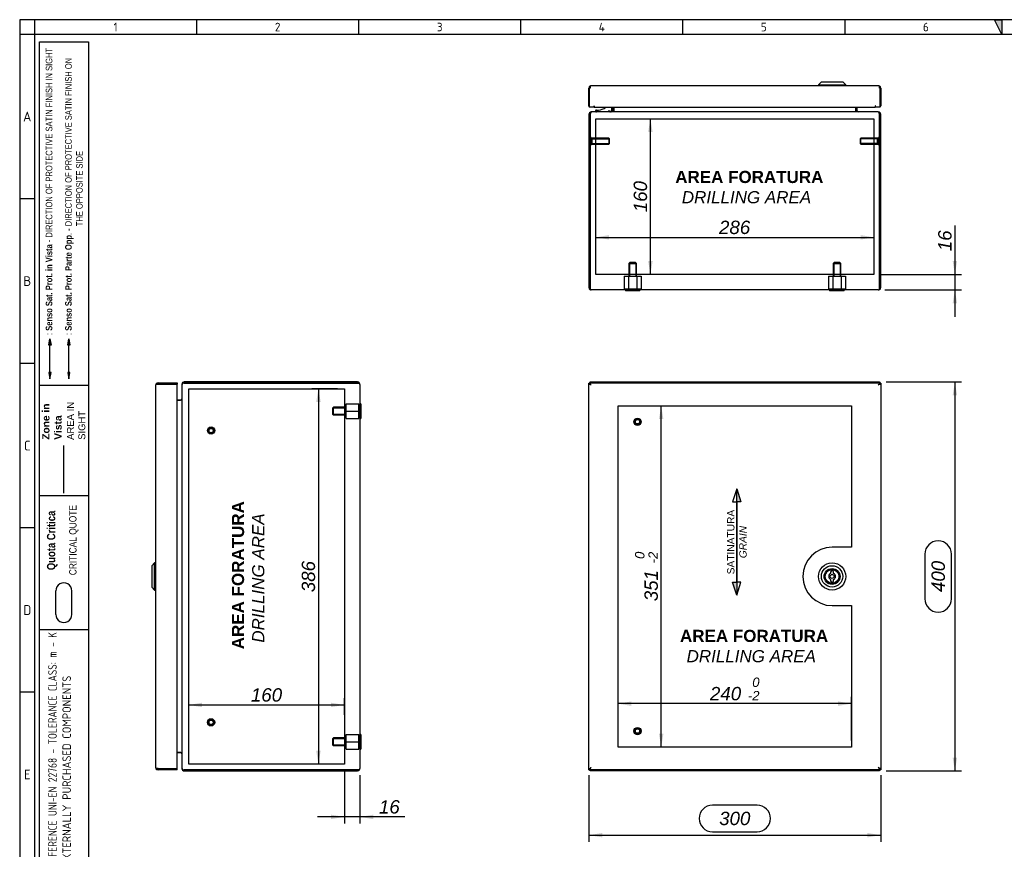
# Model space of a CAD drawing. Extents: x 6 to 412, y 11 to 288.
# Tile 2 of 3: x 6 to 209, y 117 to 288. Entities that reach past the tile are written whole.
import ezdxf
from ezdxf.enums import TextEntityAlignment as Align
from ezdxf.lldxf.tags import DXFTag

# ---------------------------------------------------------------- set-up
doc = ezdxf.new("R2010")
doc.units = 0
doc.layers.get('0').update_dxf_attribs({"linetype": 'CONTINUOUS'})
for name, color, linetype in [('_TRANSLATION', 7, 'CONTINUOUS'), ('AE00417_01', 7, 'CONTINUOUS'), ('AE00907_02', 7, 'CONTINUOUS'), ('C0000000', 7, 'CONTINUOUS'), ('C0000000_04', 7, 'CONTINUOUS'), ('C0000000_05', 7, 'CONTINUOUS'), ('C0000000_12', 7, 'CONTINUOUS'), ('C0000000_30', 7, 'CONTINUOUS'), ('DEFAULT', 7, 'CONTINUOUS'), ('SERRATURA_CENTR', 7, 'CONTINUOUS')]:
    doc.layers.add(name, color=color, linetype=linetype)
doc.styles.add('SEACAD_ARIAL', font='arial.ttf')
doc.styles.add('SEACAD_ARIALI', font='ariali.ttf')
tags = doc.linetypes.add('CENTER2', pattern=[28.575, 19.05, -3.175, 3.175, -3.175]).pattern_tags.tags
tags[10:11] = [DXFTag(74, 4), DXFTag(75, 0), DXFTag(340, '0'), DXFTag(46, 0.0), DXFTag(50, 0.0), DXFTag(44, 0.0), DXFTag(45, 0.0)]
tags[8:9] = [DXFTag(74, 4), DXFTag(75, 0), DXFTag(340, '0'), DXFTag(46, 0.0), DXFTag(50, 0.0), DXFTag(44, 0.0), DXFTag(45, 0.0)]
tags[6:7] = [DXFTag(74, 4), DXFTag(75, 0), DXFTag(340, '0'), DXFTag(46, 0.0), DXFTag(50, 0.0), DXFTag(44, 0.0), DXFTag(45, 0.0)]
tags[4:5] = [DXFTag(74, 4), DXFTag(75, 0), DXFTag(340, '0'), DXFTag(46, 0.0), DXFTag(50, 0.0), DXFTag(44, 0.0), DXFTag(45, 0.0)]
tags = doc.linetypes.add('DASHDOT2', pattern=[12.7, 6.35, -3.175, 0, -3.175]).pattern_tags.tags
tags[10:11] = [DXFTag(74, 4), DXFTag(75, 0), DXFTag(340, '0'), DXFTag(46, 0.0), DXFTag(50, 0.0), DXFTag(44, 0.0), DXFTag(45, 0.0)]
tags[8:9] = [DXFTag(74, 4), DXFTag(75, 0), DXFTag(340, '0'), DXFTag(46, 0.0), DXFTag(50, 0.0), DXFTag(44, 0.0), DXFTag(45, 0.0)]
tags[6:7] = [DXFTag(74, 4), DXFTag(75, 0), DXFTag(340, '0'), DXFTag(46, 0.0), DXFTag(50, 0.0), DXFTag(44, 0.0), DXFTag(45, 0.0)]
tags[4:5] = [DXFTag(74, 4), DXFTag(75, 0), DXFTag(340, '0'), DXFTag(46, 0.0), DXFTag(50, 0.0), DXFTag(44, 0.0), DXFTag(45, 0.0)]
tags = doc.linetypes.add('HIDDEN2', pattern=[4.7625, 3.175, -1.5875]).pattern_tags.tags
tags[6:7] = [DXFTag(74, 4), DXFTag(75, 0), DXFTag(340, '0'), DXFTag(46, 0.0), DXFTag(50, 0.0), DXFTag(44, 0.0), DXFTag(45, 0.0)]
tags[4:5] = [DXFTag(74, 4), DXFTag(75, 0), DXFTag(340, '0'), DXFTag(46, 0.0), DXFTag(50, 0.0), DXFTag(44, 0.0), DXFTag(45, 0.0)]
doc.dimstyles.new('ISO', dxfattribs={"dimtxt": 2.75, "dimasz": 2.75, "dimexe": 1.375, "dimexo": 1.375, "dimgap": 0.6875, "dimtad": 1, "dimdec": 1, "dimlfac": 5, "dimtxsty": 'SEACAD_ARIAL', "dimsah": 1, "dimcen": 1.375, "dimadec": 1, "dimazin": 3, "dimtfac": 0.7, "dimtdec": 3, "dimtmove": 0, "dimatfit": 3, "dimtolj": 1})

# ---------------------------------------------------------------- blocks, each defined once
blk = doc.blocks.new('SE')
at = {"layer": 'AE00417_01', "color": 7, "linetype": 'HIDDEN2'}
for centre, radius in [((133.25, 204.9), 0.75), ((133.25, 204.9), 0.6), ((133.25, 204.9), 0.5), ((133.25, 204.9), 0.45), ((133.25, 141.3), 0.75), ((133.25, 141.3), 0.6), ((133.25, 141.3), 0.5), ((133.25, 141.3), 0.45)]:
    blk.add_circle(centre, radius, dxfattribs=at)
for centre in [(133.25, 204.9), (133.25, 141.3)]:
    blk.add_arc(centre, 0.477, 75, 15, dxfattribs=at)
at = {"layer": 'C0000000_12', "color": 7, "linetype": 'CONTINUOUS'}
for p, q in [((123.25, 212.85), (123.32, 212.81)), ((123.25, 212.85), (123.32, 212.85)), ((123.25, 212.62), (123.25, 212.85)), ((123.59, 212.9), (123.49, 213.1)), ((123.49, 213.1), (123.49, 212.9)), ((123.49, 213.1), (183.01, 213.1)), ((183.01, 213.1), (182.9, 212.9)), ((183.01, 213.1), (183.01, 212.9)), ((183.17, 212.81), (183.25, 212.85)), ((183.25, 212.85), (183.17, 212.85)), ((183.25, 212.85), (183.25, 133.34)), ((123.25, 133.34), (123.25, 133.58)), ((123.32, 133.38), (123.25, 133.34)), ((123.25, 133.34), (123.32, 133.34)), ((123.49, 133.1), (123.59, 133.3)), ((123.49, 133.1), (123.49, 133.3)), ((183.01, 133.1), (123.49, 133.1)), ((182.9, 133.3), (183.01, 133.1)), ((183.01, 133.1), (183.01, 133.3)), ((183.25, 133.34), (183.17, 133.38)), ((183.25, 133.34), (183.17, 133.34))]:
    blk.add_line(p, q, dxfattribs=at)
at = {"layer": 'C0000000_30', "color": 7, "linetype": 'CONTINUOUS'}
for p, q in [((123.25, 212.62), (123.49, 212.62)), ((123.25, 133.58), (123.25, 212.62)), ((123.32, 212.9), (123.32, 212.66)), ((123.32, 212.9), (123.53, 212.9)), ((123.32, 212.66), (123.53, 212.66)), ((123.49, 212.62), (123.75, 212.4)), ((123.56, 212.62), (123.49, 212.62)), ((123.49, 212.62), (123.49, 212.62)), ((123.49, 212.61), (123.49, 212.62)), ((123.53, 212.9), (123.53, 212.66)), ((123.53, 212.9), (182.97, 212.9)), ((123.53, 212.66), (123.75, 212.4)), ((182.97, 212.66), (182.75, 212.4)), ((183.01, 212.62), (182.75, 212.4)), ((182.93, 212.62), (183, 212.62)), ((182.97, 212.9), (182.97, 212.66)), ((182.97, 212.9), (183.17, 212.9)), ((182.97, 212.66), (183.17, 212.66)), ((183.01, 212.62), (183, 212.62)), ((183, 212.62), (183, 212.61)), ((183.25, 212.62), (183.01, 212.62)), ((183.17, 212.9), (183.17, 212.66)), ((183.25, 212.62), (183.25, 133.58)), ((123.73, 212.41), (123.73, 212.42)), ((182.76, 212.42), (182.76, 212.41)), ((123.49, 133.58), (123.75, 133.8)), ((123.53, 133.54), (123.75, 133.8)), ((123.73, 133.77), (123.73, 133.78)), ((182.97, 133.54), (182.75, 133.8)), ((183.01, 133.58), (182.75, 133.8)), ((182.76, 133.78), (182.76, 133.77)), ((123.25, 133.58), (123.49, 133.58)), ((123.32, 133.3), (123.32, 133.54)), ((123.53, 133.54), (123.32, 133.54)), ((123.53, 133.3), (123.32, 133.3)), ((123.56, 133.58), (123.49, 133.58)), ((123.49, 133.58), (123.49, 133.58)), ((123.49, 133.58), (123.49, 133.58)), ((123.53, 133.3), (123.53, 133.54)), ((182.97, 133.3), (123.53, 133.3)), ((182.93, 133.58), (183, 133.58)), ((182.97, 133.3), (182.97, 133.54)), ((183.17, 133.54), (182.97, 133.54)), ((183.17, 133.3), (182.97, 133.3)), ((183.01, 133.58), (183, 133.58)), ((183, 133.58), (183, 133.58)), ((183.25, 133.58), (183.01, 133.58)), ((183.17, 133.3), (183.17, 133.54))]:
    blk.add_line(p, q, dxfattribs=at)
at = {"layer": 'C0000000_30', "color": 7, "linetype": 'CENTER2'}
for p, q in [((129.25, 208.2), (177.25, 208.2)), ((129.25, 138), (129.25, 208.2)), ((177.25, 208.2), (177.25, 179.1)), ((177.25, 179.1), (173.25, 179.1)), ((173.25, 167.1), (177.25, 167.1)), ((177.25, 167.1), (177.25, 138)), ((177.25, 138), (129.25, 138))]:
    blk.add_line(p, q, dxfattribs=at)
blk.add_arc((173.25, 173.1), 6, 90, 270, dxfattribs=at)
at = {"layer": 'SERRATURA_CENTR', "color": 7, "linetype": 'CONTINUOUS'}
for p, q in [((172.95, 174), (172.95, 173.73)), ((172.95, 172.46), (172.95, 172.2)), ((173.55, 173.73), (173.55, 174)), ((173.55, 172.2), (173.55, 172.46))]:
    blk.add_line(p, q, dxfattribs=at)
for radius in [2.8, 2.2, 1.63, 1.6, 1.4, 0.4]:
    blk.add_circle((173.25, 173.1), radius, dxfattribs=at)
for centre, radius, start, end in [((173.25, 174), 0.3, 0, 180), ((173.25, 173.1), 0.7, 115.3769, 244.6231), ((173.25, 172.2), 0.3, 180, 0), ((173.25, 173.1), 0.7, 295.3769, 64.6231)]:
    blk.add_arc(centre, radius, start, end, dxfattribs=at)
blk = doc.blocks.new('SE1')
at = {"layer": 'AE00417_01', "color": 7, "linetype": 'HIDDEN2'}
for p, q in [((123.69, 263.36), (123.49, 263.36)), ((123.69, 263.36), (123.69, 261.86)), ((123.89, 263.21), (123.89, 262.01)), ((127.34, 263.21), (123.89, 263.21)), ((127.34, 263.21), (127.34, 262.01)), ((127.49, 263.06), (127.34, 263.21)), ((179.16, 263.21), (179.01, 263.06)), ((179.16, 262.01), (179.16, 263.21)), ((182.61, 263.21), (179.16, 263.21)), ((182.61, 262.01), (182.61, 263.21)), ((182.81, 261.86), (182.81, 263.36)), ((183.01, 263.36), (182.81, 263.36)), ((123.49, 261.86), (123.69, 261.86)), ((123.89, 263.09), (127.46, 263.09)), ((123.89, 262.13), (127.46, 262.13)), ((123.89, 262.01), (127.34, 262.01)), ((127.34, 262.01), (127.49, 262.16)), ((127.49, 262.16), (127.49, 263.06)), ((179.01, 263.06), (179.01, 262.16)), ((179.01, 262.16), (179.16, 262.01)), ((182.61, 263.09), (179.03, 263.09)), ((182.61, 262.13), (179.03, 262.13)), ((179.16, 262.01), (182.61, 262.01)), ((182.81, 261.86), (183.01, 261.86))]:
    blk.add_line(p, q, dxfattribs=at)
at = {"layer": 'AE00417_01', "color": 7, "linetype": 'CONTINUOUS'}
for p, q in [((123.49, 263.36), (123.49, 263.36)), ((183.01, 263.36), (183.01, 263.36)), ((123.49, 261.86), (123.49, 261.86)), ((183.01, 261.86), (183.01, 261.86))]:
    blk.add_line(p, q, dxfattribs=at)
at = {"layer": 'AE00417_01', "color": 7, "linetype": 'HIDDEN2'}
for centre, start, end in [((123.79, 263.21), 180, 0), ((182.71, 263.21), 180, 0), ((123.79, 262.01), 0, 180), ((182.71, 262.01), 0, 180)]:
    blk.add_arc(centre, 0.1, start, end, dxfattribs=at)
at = {"layer": 'AE00907_02', "color": 7, "linetype": 'CONTINUOUS'}
blk.add_line((123.49, 241.2), (123.49, 233.25), dxfattribs=at)
for centre, start, end in [((124.49, 241.2), 178.0727, 180), ((124.49, 233.25), 180, 181.9273)]:
    blk.add_arc(centre, 1, start, end, dxfattribs=at)
at = {"layer": 'C0000000', "color": 7, "linetype": 'CONTINUOUS'}
for p, q in [((127.93, 269.61), (127.93, 269.01)), ((124.63, 268.81), (124.63, 268.81)), ((124.83, 269.01), (125.2, 269.01)), ((127.33, 269.01), (127.33, 268.61))]:
    blk.add_line(p, q, dxfattribs=at)
for centre, radius, start, end in [((125.2, 271.21), 2.2, 270, 313.235), ((124.83, 268.81), 0.2, 90, 180), ((124.83, 268.81), 0.2, 180, 270)]:
    blk.add_arc(centre, radius, start, end, dxfattribs=at)
blk.add_open_spline([(127.53, 268.61), (127.55, 268.61), (127.58, 268.61), (127.63, 268.62), (127.65, 268.63), (127.7, 268.65), (127.73, 268.66), (127.77, 268.69), (127.79, 268.71), (127.85, 268.76), (127.88, 268.81), (127.92, 268.9), (127.93, 268.96), (127.93, 269.01)], degree=3, knots=[0, 0, 0, 0, 0.125, 0.125, 0.25, 0.25, 0.375, 0.375, 0.5, 0.5, 0.75, 0.75, 1, 1, 1, 1], dxfattribs=at)
at = {"layer": 'C0000000_04', "color": 7, "linetype": 'HIDDEN2'}
for p, q in [((131.65, 237.65), (131.45, 237.45)), ((131.45, 237.45), (133.05, 237.45)), ((131.45, 237.45), (131.45, 234.85)), ((131.6, 237.6), (131.6, 234.85)), ((132.85, 237.65), (131.65, 237.65)), ((133.05, 237.45), (132.85, 237.65)), ((132.89, 237.6), (132.89, 234.85)), ((133.05, 234.85), (133.05, 237.45)), ((173.65, 237.65), (173.45, 237.45)), ((173.45, 237.45), (175.05, 237.45)), ((173.45, 237.45), (173.45, 234.85)), ((173.6, 237.6), (173.6, 234.85)), ((174.85, 237.65), (173.65, 237.65)), ((175.05, 237.45), (174.85, 237.65)), ((174.89, 237.6), (174.89, 234.85)), ((175.05, 234.85), (175.05, 237.45)), ((130.51, 234.85), (131.38, 234.85)), ((130.51, 234.85), (130.51, 232.25)), ((131.38, 234.85), (133.11, 234.85)), ((131.38, 234.85), (131.38, 232.25)), ((133.11, 234.85), (133.98, 234.85)), ((133.11, 234.85), (133.11, 232.25)), ((133.98, 234.85), (133.98, 232.25)), ((172.51, 234.85), (173.38, 234.85)), ((172.51, 234.85), (172.51, 232.25)), ((173.38, 234.85), (175.11, 234.85)), ((173.38, 234.85), (173.38, 232.25)), ((175.11, 234.85), (175.98, 234.85)), ((175.11, 234.85), (175.11, 232.25)), ((175.98, 234.85), (175.98, 232.25)), ((130.51, 232.25), (131.38, 232.25)), ((131.38, 232.25), (133.11, 232.25)), ((133.11, 232.25), (133.98, 232.25)), ((172.51, 232.25), (173.38, 232.25)), ((173.38, 232.25), (175.11, 232.25)), ((175.11, 232.25), (175.98, 232.25))]:
    blk.add_line(p, q, dxfattribs=at)
at = {"layer": 'C0000000_05', "color": 7, "linetype": 'CONTINUOUS'}
for p, q in [((130.75, 232.01), (130.75, 231.81)), ((133.75, 231.81), (130.75, 231.81)), ((133.75, 231.81), (133.75, 232.01)), ((172.75, 232.01), (172.75, 231.81)), ((175.75, 231.81), (172.75, 231.81)), ((175.75, 231.81), (175.75, 232.01))]:
    blk.add_line(p, q, dxfattribs=at)
at = {"layer": 'C0000000_12', "color": 7, "linetype": 'CONTINUOUS'}
for p, q in [((128.11, 269.61), (128.11, 268.87)), ((128.35, 269.61), (128.35, 268.87)), ((128.35, 268.87), (128.35, 269.61)), ((178.14, 269.61), (178.14, 268.87)), ((178.15, 268.87), (178.15, 269.61)), ((178.39, 268.87), (178.39, 269.61)), ((123.25, 268.11), (123.25, 232.51)), ((123.49, 268.11), (123.49, 241.2)), ((123.49, 232.51), (123.49, 268.11)), ((123.75, 268.61), (123.75, 268.61)), ((182.75, 268.61), (123.75, 268.61)), ((128.35, 268.87), (128.35, 268.61)), ((178.14, 268.87), (178.14, 268.61)), ((182.75, 268.61), (182.75, 268.61)), ((183.01, 268.11), (183.01, 232.51)), ((183.01, 232.51), (183.01, 268.11)), ((183.25, 232.51), (183.25, 268.11)), ((124.65, 263.09), (124.65, 263.21)), ((181.85, 263.21), (181.85, 262.01)), ((124.65, 262.01), (124.65, 262.13)), ((133.05, 235.21), (131.45, 235.21)), ((173.6, 235.21), (173.45, 235.21)), ((175.05, 235.21), (174.89, 235.21)), ((123.49, 233.25), (123.49, 232.51)), ((123.49, 232.08), (123.49, 232.51)), ((123.49, 232.51), (123.49, 232.08)), ((182.75, 232.01), (123.75, 232.01)), ((183.01, 232.51), (183.01, 232.08)), ((183.01, 232.08), (183.01, 232.51))]:
    blk.add_line(p, q, dxfattribs=at)
at = {"layer": 'C0000000_12', "color": 7, "linetype": 'CENTER2'}
for p, q in [((124.65, 267.21), (181.85, 267.21)), ((124.65, 263.21), (124.65, 267.21)), ((181.85, 267.21), (181.85, 263.21)), ((124.65, 262.13), (124.65, 263.09)), ((124.65, 235.21), (124.65, 262.01)), ((181.85, 262.01), (181.85, 235.21)), ((131.45, 235.21), (124.65, 235.21)), ((173.45, 235.21), (133.05, 235.21)), ((174.89, 235.21), (173.6, 235.21)), ((181.85, 235.21), (175.05, 235.21))]:
    blk.add_line(p, q, dxfattribs=at)
at = {"layer": 'C0000000_12', "color": 7, "linetype": 'CONTINUOUS'}
for centre, radius, start, end in [((123.75, 268.11), 0.5, 90, 180), ((123.75, 268.11), 0.26, 175.575, 180), ((127.85, 268.87), 0.26, 270, 0), ((127.85, 268.87), 0.5, 328.6677, 0), ((178.65, 268.87), 0.5, 180, 211.3323), ((178.65, 268.87), 0.26, 180, 270), ((182.75, 268.11), 0.5, 0, 90), ((182.75, 268.11), 0.26, 0, 4.425), ((123.75, 232.51), 0.5, 180, 238.6677), ((123.75, 232.51), 0.5, 238.6677, 270), ((182.75, 232.51), 0.5, 270, 301.3323), ((182.75, 232.51), 0.5, 301.3323, 0)]:
    blk.add_arc(centre, radius, start, end, dxfattribs=at)
for centre, major_axis, ratio, start_param, end_param in [((123.75, 268.11), (0, -0.5), 0.52, 3.141593, 4.712389), ((182.75, 268.11), (0, 0.5), 0.52, 4.712389, 6.283185), ((123.75, 232.51), (0, 0.5), 0.997824, 2.594742, 3.141593), ((182.75, 232.51), (0, 0.5), 0.997824, 3.141593, 3.688444)]:
    blk.add_ellipse(centre, major_axis=major_axis, ratio=ratio, start_param=start_param, end_param=end_param, dxfattribs=at)
at = {"layer": 'C0000000_30', "color": 7, "linetype": 'CONTINUOUS'}
for p, q in [((123.25, 269.85), (123.25, 273.51)), ((123.53, 273.51), (123.32, 273.51)), ((123.32, 273.51), (123.32, 269.61)), ((123.49, 273.94), (123.49, 273.51)), ((123.53, 273.51), (123.53, 273.94)), ((182.75, 274.01), (123.75, 274.01)), ((182.97, 273.51), (182.97, 273.94)), ((183.17, 273.51), (182.97, 273.51)), ((183.01, 273.94), (183.01, 273.51)), ((183.17, 269.61), (183.17, 273.51)), ((183.25, 273.51), (183.25, 269.85)), ((124.35, 269.61), (123.32, 269.61)), ((124.35, 269.61), (124.35, 269.85)), ((124.35, 269.85), (124.35, 269.85)), ((124.35, 269.85), (124.35, 269.85)), ((124.35, 269.85), (124.35, 269.61)), ((124.35, 269.61), (182.14, 269.61)), ((182.14, 269.85), (182.14, 269.85)), ((182.15, 269.85), (182.14, 269.85)), ((182.14, 269.85), (182.14, 269.61)), ((182.15, 269.61), (182.15, 269.85)), ((183.17, 269.61), (182.15, 269.61))]:
    blk.add_line(p, q, dxfattribs=at)
for centre, radius, start, end in [((123.75, 273.51), 0.5, 121.3323, 180), ((123.75, 273.51), 0.5, 90, 121.3323), ((123.75, 273.51), 0.26, 147.7958, 180), ((182.75, 273.51), 0.5, 58.6677, 90), ((182.75, 273.51), 0.26, 0, 32.2042), ((182.75, 273.51), 0.5, 0, 58.6677), ((123.49, 269.85), 0.24, 180, 227.8905), ((183, 269.85), 0.24, 312.1095, 0)]:
    blk.add_arc(centre, radius, start, end, dxfattribs=at)
for centre, start_param, end_param in [((123.75, 273.51), 3.141593, 3.688444), ((182.75, 273.51), 2.594742, 3.141593)]:
    blk.add_ellipse(centre, major_axis=(0, -0.5), ratio=0.846154, start_param=start_param, end_param=end_param, dxfattribs=at)
at = {"layer": 'SERRATURA_CENTR', "color": 7, "linetype": 'CONTINUOUS'}
for p, q in [((171.05, 274.81), (170.45, 274.21)), ((170.45, 274.21), (176.05, 274.21)), ((170.45, 274.21), (170.45, 274.01)), ((171.05, 274.81), (175.45, 274.81)), ((176.05, 274.21), (175.45, 274.81)), ((176.05, 274.01), (176.05, 274.21))]:
    blk.add_line(p, q, dxfattribs=at)
blk = doc.blocks.new('SE2')
at = {"layer": 'AE00417_01', "color": 7, "linetype": 'HIDDEN2'}
for centre, radius in [((45.58, 203.1), 0.75), ((45.58, 203.1), 0.6), ((45.58, 203.1), 0.5), ((45.58, 203.1), 0.45), ((45.58, 143.1), 0.75), ((45.58, 143.1), 0.6), ((45.58, 143.1), 0.5), ((45.58, 143.1), 0.45)]:
    blk.add_circle(centre, radius, dxfattribs=at)
for centre in [(45.58, 203.1), (45.58, 143.1)]:
    blk.add_arc(centre, 0.477, 75, 15, dxfattribs=at)
at = {"layer": 'C0000000_04', "color": 7, "linetype": 'HIDDEN2'}
for p, q in [((73.34, 207.1), (73.34, 208.6)), ((73.34, 208.6), (75.94, 208.6)), ((75.94, 207.1), (75.94, 208.6)), ((70.74, 207.9), (70.54, 207.7)), ((70.54, 207.7), (70.54, 206.5)), ((70.54, 206.5), (70.74, 206.3)), ((70.58, 207.74), (73.34, 207.74)), ((70.74, 206.3), (70.74, 207.9)), ((73.34, 207.9), (70.74, 207.9)), ((73.34, 205.6), (73.34, 207.1)), ((73.34, 207.1), (75.94, 207.1)), ((75.94, 205.6), (75.94, 207.1)), ((70.58, 206.45), (73.34, 206.45)), ((70.74, 206.3), (73.34, 206.3)), ((73.34, 205.6), (75.94, 205.6)), ((70.74, 139.9), (70.54, 139.7)), ((70.54, 139.7), (70.54, 138.5)), ((70.58, 139.74), (73.34, 139.74)), ((70.74, 138.3), (70.74, 139.9)), ((73.34, 139.9), (70.74, 139.9)), ((73.34, 139.1), (73.34, 140.6)), ((73.34, 140.6), (75.94, 140.6)), ((75.94, 139.1), (75.94, 140.6)), ((70.54, 138.5), (70.74, 138.3)), ((70.58, 138.45), (73.34, 138.45)), ((70.74, 138.3), (73.34, 138.3)), ((73.34, 137.6), (73.34, 139.1)), ((73.34, 139.1), (75.94, 139.1)), ((75.94, 137.6), (75.94, 139.1)), ((73.34, 137.6), (75.94, 137.6))]:
    blk.add_line(p, q, dxfattribs=at)
at = {"layer": 'C0000000_05', "color": 7, "linetype": 'CONTINUOUS'}
for p, q in [((76.38, 208.6), (76.18, 208.6)), ((76.38, 208.6), (76.38, 205.6)), ((76.18, 205.6), (76.38, 205.6)), ((76.38, 140.6), (76.18, 140.6)), ((76.38, 140.6), (76.38, 137.6)), ((76.18, 137.6), (76.38, 137.6))]:
    blk.add_line(p, q, dxfattribs=at)
at = {"layer": 'C0000000_12', "color": 7, "linetype": 'CONTINUOUS'}
for p, q in [((39.58, 212.6), (39.58, 212.59)), ((39.58, 212.59), (39.58, 133.6)), ((75.68, 213.1), (40.08, 213.1)), ((75.68, 212.86), (40.08, 212.86)), ((40.08, 212.85), (75.68, 212.85)), ((76.1, 212.86), (75.68, 212.86)), ((75.68, 212.85), (76.1, 212.85)), ((76.18, 212.6), (76.18, 133.6)), ((39.32, 209.34), (38.58, 209.34)), ((38.58, 209.33), (39.32, 209.33)), ((39.58, 209.33), (39.32, 209.33)), ((72.98, 207.9), (72.98, 207.74)), ((72.98, 206.45), (72.98, 206.3)), ((72.98, 139.9), (72.98, 139.74)), ((72.98, 138.45), (72.98, 134.5)), ((39.32, 136.86), (38.58, 136.86)), ((38.58, 136.86), (39.32, 136.86)), ((39.32, 136.86), (39.58, 136.86)), ((39.58, 133.6), (39.58, 133.6)), ((40.08, 133.34), (75.68, 133.34)), ((75.68, 133.34), (40.08, 133.34)), ((40.08, 133.1), (75.68, 133.1)), ((76.1, 133.34), (75.68, 133.34)), ((75.68, 133.34), (76.1, 133.34))]:
    blk.add_line(p, q, dxfattribs=at)
at = {"layer": 'C0000000_12', "color": 7, "linetype": 'CENTER2'}
for p, q in [((40.98, 211.7), (72.98, 211.7)), ((40.98, 134.5), (40.98, 211.7)), ((72.98, 211.7), (72.98, 207.9)), ((72.98, 207.74), (72.98, 206.45)), ((72.98, 206.3), (72.98, 139.9)), ((72.98, 139.74), (72.98, 138.45)), ((72.98, 134.5), (40.98, 134.5))]:
    blk.add_line(p, q, dxfattribs=at)
at = {"layer": 'C0000000_12', "color": 7, "linetype": 'CONTINUOUS'}
for centre, radius, start, end in [((40.08, 212.6), 0.5, 90, 180), ((40.08, 212.6), 0.26, 90, 94.425), ((75.68, 212.6), 0.5, 31.3323, 90), ((75.68, 212.6), 0.5, 0, 31.3323), ((39.32, 209.6), 0.26, 270, 0), ((39.32, 136.6), 0.26, 0, 90), ((40.08, 133.6), 0.5, 180, 270), ((40.08, 133.6), 0.26, 265.575, 270), ((75.68, 133.6), 0.5, 270, 328.6677), ((75.68, 133.6), 0.5, 328.6677, 0)]:
    blk.add_arc(centre, radius, start, end, dxfattribs=at)
for centre, major_axis, ratio, start_param, end_param in [((40.08, 212.59), (-0.5, 0), 0.52, 4.712389, 6.283185), ((75.68, 212.6), (-0.5, 0), 0.997824, 3.141593, 3.688444), ((40.08, 133.6), (0.5, 0), 0.52, 3.141593, 4.712389), ((75.68, 133.6), (-0.5, 0), 0.997824, 2.594742, 3.141593)]:
    blk.add_ellipse(centre, major_axis=major_axis, ratio=ratio, start_param=start_param, end_param=end_param, dxfattribs=at)
at = {"layer": 'C0000000_30', "color": 7, "linetype": 'CONTINUOUS'}
for p, q in [((34.25, 212.66), (34.68, 212.66)), ((34.68, 212.62), (34.25, 212.62)), ((34.68, 212.9), (34.68, 212.66)), ((34.68, 212.9), (38.58, 212.9)), ((34.68, 212.66), (38.58, 212.66)), ((38.34, 212.62), (34.68, 212.62)), ((38.34, 212.65), (36.04, 212.65)), ((36.04, 212.65), (36.04, 212.62)), ((38.34, 212.62), (38.58, 212.62)), ((38.58, 212.9), (38.58, 212.66)), ((38.58, 133.58), (38.58, 212.62)), ((34.18, 212.4), (34.18, 133.8)), ((34.68, 133.58), (34.25, 133.58)), ((34.25, 133.54), (34.68, 133.54)), ((34.68, 133.58), (38.34, 133.58)), ((34.68, 133.3), (34.68, 133.54)), ((38.58, 133.54), (34.68, 133.54)), ((38.58, 133.3), (34.68, 133.3)), ((36.04, 133.54), (36.04, 133.58)), ((38.34, 133.54), (36.04, 133.54)), ((38.34, 133.58), (38.58, 133.58)), ((38.58, 133.3), (38.58, 133.54))]:
    blk.add_line(p, q, dxfattribs=at)
for centre, radius, start, end in [((34.68, 212.4), 0.5, 148.6677, 180), ((34.68, 212.4), 0.5, 90, 148.6677), ((34.68, 212.4), 0.26, 90, 122.2042), ((38.34, 212.66), 0.0004, 270, 90), ((38.34, 212.66), 0.24, 350.5187, 0.0953), ((34.68, 133.8), 0.5, 180, 211.3323), ((34.68, 133.8), 0.5, 211.3323, 270), ((34.68, 133.8), 0.26, 237.7958, 270), ((38.34, 133.54), 0.0004, 270, 90), ((38.34, 133.54), 0.24, 359.9047, 9.4813)]:
    blk.add_arc(centre, radius, start, end, dxfattribs=at)
for centre, start_param, end_param in [((34.68, 212.4), 2.594742, 3.141593), ((34.68, 133.8), 3.141593, 3.688444)]:
    blk.add_ellipse(centre, major_axis=(0.5, 0), ratio=0.846154, start_param=start_param, end_param=end_param, dxfattribs=at)
at = {"layer": 'SERRATURA_CENTR', "color": 7, "linetype": 'CONTINUOUS'}
for p, q in [((33.98, 175.9), (33.38, 175.3)), ((33.38, 175.3), (33.38, 170.9)), ((33.98, 170.3), (33.98, 175.9)), ((34.18, 175.9), (33.98, 175.9)), ((33.38, 170.9), (33.98, 170.3)), ((33.98, 170.3), (34.18, 170.3))]:
    blk.add_line(p, q, dxfattribs=at)
blk = doc.blocks.new('SAT')
at = {"linetype": 'CONTINUOUS'}
for points in [[(-10.97, -1.95), (-8.32, -1.95), (-8.32, -1.11)], [(8.24, -2.03), (8.24, -1.87), (-8.32, -1.87), (-8.32, -2.03)], [(10.89, -1.95), (8.24, -1.95), (8.24, -2.79)]]:
    blk.add_hatch(color=7, dxfattribs=at).paths.add_polyline_path(points)
at = {"color": 7, "linetype": 'CONTINUOUS'}
for p, q in [((-10.97, -1.95), (-8.32, -2.79)), ((10.89, -1.95), (8.24, -1.11)), ((8.24, -1.11), (8.24, -1.87)), ((-8.32, -2.79), (-8.32, -2.03))]:
    blk.add_line(p, q, dxfattribs=at)
for points in [[(-10.97, -1.95), (-8.32, -1.11), (-8.32, -1.95), (-10.97, -1.95)], [(8.24, -2.03), (8.24, -1.87), (-8.32, -1.87), (-8.32, -2.03), (8.24, -2.03)], [(10.89, -1.95), (8.24, -2.79), (8.24, -1.95), (10.89, -1.95)]]:
    blk.add_lwpolyline(points, dxfattribs=at)
at = {"insert": (-0.05, -4), "char_height": 1.5, "width": 16.3187, "attachment_point": 8}
blk.add_mtext('{\\fArial|b0||i0||c0|p34;\\C7;\\H1.5;\\W1.;SATINATURA \\P}{\\fArial|b0||i1||c0|p34;\\C7;\\H1.5;\\W1.;GRAIN\\P}', dxfattribs=at)
blk = doc.blocks.new('DMBLK534')
at = {"layer": '_TRANSLATION', "linetype": 'CONTINUOUS'}
for points in [[(198.96, 210.35), (198.5, 213.1), (198.04, 210.35)], [(198.96, 135.85), (198.04, 135.85), (198.5, 133.1)]]:
    blk.add_hatch(color=7, dxfattribs=at).paths.add_polyline_path(points)
at = {"layer": '_TRANSLATION', "color": 7, "linetype": 'CONTINUOUS'}
for p, q in [((184.38, 213.1), (199.87, 213.1)), ((198.5, 213.1), (198.5, 133.1)), ((192.31, 177.68), (192.31, 168.51)), ((197.81, 168.51), (197.81, 177.68)), ((184.38, 133.1), (199.87, 133.1))]:
    blk.add_line(p, q, dxfattribs=at)
for centre, start, end in [((195.06, 177.68), 0, 180), ((195.06, 168.51), 180, 0)]:
    blk.add_arc(centre, 2.75, start, end, dxfattribs=at)
at = {"layer": '_TRANSLATION', "color": 7, "linetype": 'CONTINUOUS', "style": 'SEACAD_ARIALI'}
blk.add_text('400', height=2.75, rotation=90, dxfattribs=at).set_placement((193.69, 169.89), align=Align.TOP_LEFT)
blk = doc.blocks.new('DMBLK535')
at = {"layer": '_TRANSLATION', "linetype": 'CONTINUOUS'}
for points in [[(126, 119.44), (126, 120.35), (123.25, 119.89)], [(180.5, 119.44), (183.25, 119.89), (180.5, 120.35)]]:
    blk.add_hatch(color=7, dxfattribs=at).paths.add_polyline_path(points)
at = {"layer": '_TRANSLATION', "color": 7, "linetype": 'CONTINUOUS'}
for p, q in [((123.25, 132.2), (123.25, 118.52)), ((183.25, 132.2), (183.25, 118.52)), ((157.83, 126.08), (148.66, 126.08)), ((123.25, 119.89), (183.25, 119.89)), ((148.66, 120.58), (157.83, 120.58))]:
    blk.add_line(p, q, dxfattribs=at)
for centre, start, end in [((148.66, 123.33), 90, 270), ((157.83, 123.33), 270, 90)]:
    blk.add_arc(centre, 2.75, start, end, dxfattribs=at)
at = {"layer": '_TRANSLATION', "color": 7, "linetype": 'CONTINUOUS', "style": 'SEACAD_ARIALI'}
blk.add_text('300', height=2.75, dxfattribs=at).set_placement((150.04, 124.71), align=Align.TOP_LEFT)
blk = doc.blocks.new('DMBLK539')
at = {"layer": '_TRANSLATION', "linetype": 'CONTINUOUS'}
for points in [[(132, 147.4), (129.25, 146.94), (132, 146.48)], [(174.5, 147.4), (174.5, 146.48), (177.25, 146.94)]]:
    blk.add_hatch(color=7, dxfattribs=at).paths.add_polyline_path(points)
at = {"layer": '_TRANSLATION', "color": 7, "linetype": 'CONTINUOUS'}
for p, q in [((177.25, 139.37), (177.25, 148.32)), ((177.25, 146.94), (129.25, 146.94))]:
    blk.add_line(p, q, dxfattribs=at)
at = {"layer": '_TRANSLATION', "color": 7, "linetype": 'CONTINUOUS', "style": 'SEACAD_ARIALI'}
for s, height, p in [('0', 1.93, (156.84, 152.3)), ('240', 2.75, (148.15, 150.38)), ('-2', 1.925, (155.94, 149.55))]:
    blk.add_text(s, height=height, dxfattribs=at).set_placement(p, align=Align.TOP_LEFT)
blk = doc.blocks.new('DMBLK540')
at = {"layer": '_TRANSLATION', "linetype": 'CONTINUOUS'}
for points in [[(138.58, 205.45), (138.12, 208.2), (137.66, 205.45)], [(138.58, 140.75), (137.66, 140.75), (138.12, 138)]]:
    blk.add_hatch(color=7, dxfattribs=at).paths.add_polyline_path(points)
at = {"layer": '_TRANSLATION', "color": 7, "linetype": 'CONTINUOUS'}
blk.add_line((138.12, 138), (138.12, 208.2), dxfattribs=at)
at = {"layer": '_TRANSLATION', "color": 7, "linetype": 'CONTINUOUS', "style": 'SEACAD_ARIALI'}
for s, height, p in [('0', 1.93, (132.75, 176.69)), ('-2', 1.925, (135.5, 175.79)), ('351', 2.75, (134.68, 168))]:
    blk.add_text(s, height=height, rotation=90, dxfattribs=at).set_placement(p, align=Align.TOP_LEFT)
blk = doc.blocks.new('DMBLK541')
at = {"layer": '_TRANSLATION', "linetype": 'CONTINUOUS'}
for points in [[(70.23, 123.19), (72.98, 123.65), (70.23, 124.11)], [(78.93, 123.19), (78.93, 124.11), (76.18, 123.65)]]:
    blk.add_hatch(color=7, dxfattribs=at).paths.add_polyline_path(points)
at = {"layer": '_TRANSLATION', "color": 7, "linetype": 'CONTINUOUS'}
for p, q in [((72.98, 133.12), (72.98, 122.28)), ((76.18, 132.22), (76.18, 122.28)), ((85.4, 123.65), (67.48, 123.65))]:
    blk.add_line(p, q, dxfattribs=at)
at = {"layer": '_TRANSLATION', "color": 7, "linetype": 'CONTINUOUS', "style": 'SEACAD_ARIALI'}
blk.add_text('16', height=2.75, dxfattribs=at).set_placement((80.1, 127.09), align=Align.TOP_LEFT)
blk = doc.blocks.new('DMBLK542')
at = {"layer": '_TRANSLATION', "linetype": 'CONTINUOUS'}
for points in [[(67.19, 208.95), (68.11, 208.95), (67.65, 211.7)], [(67.19, 137.25), (67.65, 134.5), (68.11, 137.25)]]:
    blk.add_hatch(color=7, dxfattribs=at).paths.add_polyline_path(points)
at = {"layer": '_TRANSLATION', "color": 7, "linetype": 'CONTINUOUS'}
for p, q in [((71.6, 211.7), (66.28, 211.7)), ((67.65, 211.7), (67.65, 134.5))]:
    blk.add_line(p, q, dxfattribs=at)
at = {"layer": '_TRANSLATION', "color": 7, "linetype": 'CONTINUOUS', "style": 'SEACAD_ARIALI'}
blk.add_text('386', height=2.75, rotation=90, dxfattribs=at).set_placement((64.21, 169.86), align=Align.TOP_LEFT)
blk = doc.blocks.new('DMBLK543')
at = {"layer": '_TRANSLATION', "linetype": 'CONTINUOUS'}
for points in [[(198.96, 237.96), (198.04, 237.96), (198.5, 235.21)], [(198.96, 229.26), (198.5, 232.01), (198.04, 229.26)]]:
    blk.add_hatch(color=7, dxfattribs=at).paths.add_polyline_path(points)
at = {"layer": '_TRANSLATION', "color": 7, "linetype": 'CONTINUOUS'}
for p, q in [((198.5, 245.29), (198.5, 226.51)), ((183.22, 235.21), (199.87, 235.21)), ((184.12, 232.01), (199.87, 232.01))]:
    blk.add_line(p, q, dxfattribs=at)
at = {"layer": '_TRANSLATION', "color": 7, "linetype": 'CONTINUOUS', "style": 'SEACAD_ARIALI'}
blk.add_text('16', height=2.75, rotation=90, dxfattribs=at).set_placement((195.06, 239.98), align=Align.TOP_LEFT)
blk = doc.blocks.new('DMBLK544')
at = {"layer": '_TRANSLATION', "linetype": 'CONTINUOUS'}
for points in [[(127.4, 243.29), (124.65, 242.83), (127.4, 242.37)], [(179.1, 243.29), (179.1, 242.37), (181.85, 242.83)]]:
    blk.add_hatch(color=7, dxfattribs=at).paths.add_polyline_path(points)
at = {"layer": '_TRANSLATION', "color": 7, "linetype": 'CONTINUOUS'}
for p, q in [((124.65, 236.58), (124.65, 244.2)), ((124.65, 242.83), (181.85, 242.83))]:
    blk.add_line(p, q, dxfattribs=at)
at = {"layer": '_TRANSLATION', "color": 7, "linetype": 'CONTINUOUS', "style": 'SEACAD_ARIALI'}
blk.add_text('286', height=2.75, dxfattribs=at).set_placement((150.01, 246.26), align=Align.TOP_LEFT)
blk = doc.blocks.new('DMBLK548')
at = {"layer": '_TRANSLATION', "linetype": 'CONTINUOUS'}
for points in [[(43.73, 147.13), (40.98, 146.67), (43.73, 146.21)], [(70.23, 147.13), (70.23, 146.21), (72.98, 146.67)]]:
    blk.add_hatch(color=7, dxfattribs=at).paths.add_polyline_path(points)
at = {"layer": '_TRANSLATION', "color": 7, "linetype": 'CONTINUOUS'}
for p, q in [((40.98, 135.87), (40.98, 148.05)), ((72.98, 144.65), (72.98, 148.05)), ((40.98, 146.67), (72.98, 146.67))]:
    blk.add_line(p, q, dxfattribs=at)
at = {"layer": '_TRANSLATION', "color": 7, "linetype": 'CONTINUOUS', "style": 'SEACAD_ARIALI'}
blk.add_text('160', height=2.75, dxfattribs=at).set_placement((53.77, 150.11), align=Align.TOP_LEFT)
blk = doc.blocks.new('DMBLK550')
at = {"layer": '_TRANSLATION', "linetype": 'CONTINUOUS'}
for points in [[(136.36, 264.46), (135.9, 267.21), (135.44, 264.46)], [(136.36, 237.96), (135.44, 237.96), (135.9, 235.21)]]:
    blk.add_hatch(color=7, dxfattribs=at).paths.add_polyline_path(points)
at = {"layer": '_TRANSLATION', "color": 7, "linetype": 'CONTINUOUS'}
for p, q in [((126.02, 267.21), (137.28, 267.21)), ((135.9, 235.21), (135.9, 267.21))]:
    blk.add_line(p, q, dxfattribs=at)
at = {"layer": '_TRANSLATION', "color": 7, "linetype": 'CONTINUOUS', "style": 'SEACAD_ARIALI'}
blk.add_text('160', height=2.75, rotation=90, dxfattribs=at).set_placement((132.46, 248), align=Align.TOP_LEFT)

msp = doc.modelspace()

# ---------------------------------------------------------------- hatches: boundary and pattern name
at = {"linetype": 'CONTINUOUS'}
for points in [[(208.154, 287.588), (206.639, 287.588), (208.154, 284.56)], [(12.243, 220.628), (12.68, 220.628), (12.461, 221.936)], [(16.101, 220.628), (16.537, 220.628), (16.319, 221.936)], [(12.243, 215.067), (12.461, 213.759), (12.68, 215.067)], [(16.101, 215.067), (16.319, 213.759), (16.537, 215.067)]]:
    msp.add_hatch(color=7, dxfattribs=at).paths.add_polyline_path(points)

# ---------------------------------------------------------------- linework, layer by layer
at = {"color": 7, "linetype": 'CONTINUOUS'}
for p, q in [((6.234, 287.588), (6.234, 10.959)), ((412.092, 287.588), (6.234, 287.588)), ((42.58, 287.588), (42.58, 284.56)), ((75.897, 287.588), (75.897, 284.56)), ((109.213, 287.588), (109.213, 284.56)), ((142.53, 287.588), (142.53, 284.56)), ((175.847, 287.588), (175.847, 284.56)), ((9.263, 250.738), (6.234, 250.738)), ((12.461, 215.067), (12.461, 220.628)), ((9.263, 216.917), (6.234, 216.917)), ((20.369, 212.348), (10.273, 212.348)), ((20.369, 189.648), (10.273, 189.648)), ((20.369, 189.648), (10.273, 189.648)), ((9.263, 183.095), (6.234, 183.095)), ((13.69, 165.299), (13.69, 170.107)), ((16.961, 165.299), (16.961, 170.107)), ((20.369, 162.148), (10.273, 162.148)), ((9.263, 149.274), (6.234, 149.274))]:
    msp.add_line(p, q, dxfattribs=at)
at = {"color": 7, "linetype": 'HIDDEN2'}
msp.add_line((16.319, 215.067), (16.319, 220.628), dxfattribs=at)
at = {"color": 7, "linetype": 'DASHDOT2'}
msp.add_line((15.278, 190.21), (15.278, 200.023), dxfattribs=at)
at = {"color": 7, "linetype": 'CONTINUOUS'}
for points in [[(208.154, 287.588), (208.154, 284.56), (206.639, 287.588), (208.154, 287.588)], [(12.243, 220.628), (12.461, 221.936), (12.68, 220.628), (12.243, 220.628)], [(16.101, 220.628), (16.319, 221.936), (16.537, 220.628), (16.101, 220.628)], [(12.243, 215.067), (12.461, 213.759), (12.68, 215.067), (12.243, 215.067)], [(16.101, 215.067), (16.319, 213.759), (16.537, 215.067), (16.101, 215.067)]]:
    msp.add_lwpolyline(points, dxfattribs=at)
at = {"layer": 'DEFAULT', "color": 7, "linetype": 'CONTINUOUS'}
for p, q in [((9.263, 287.588), (9.263, 10.959)), ((412.092, 284.56), (6.234, 284.56)), ((10.273, 28.5), (10.273, 283.045)), ((10.273, 283.045), (20.369, 283.045)), ((20.369, 283.045), (20.369, 28.5))]:
    msp.add_line(p, q, dxfattribs=at)
for centre, start, end in [((15.325, 170.155), 358.29915, 181.70085), ((15.325, 165.25), 178.29915, 1.70085)]:
    msp.add_arc(centre, 1.636, start, end, dxfattribs=at)

# ---------------------------------------------------------------- block references
at = {"layer": '_TRANSLATION'}
for name in ['SE1', 'SE2', 'SE']:
    msp.add_blockref(name, (0, 0), dxfattribs=at)
at = {"layer": '_TRANSLATION', "color": 7, "rotation": 90}
msp.add_blockref('SAT', (151.7, 180.218), dxfattribs=at)

# ---------------------------------------------------------------- texts
for s, insert, char_height, width, attachment_point in [('{\\fSolid Edge ANSI|b0||i0||c0|p34;\\C7;\\H1.766793;\\W1.;1}', (25.952, 286.074), 1.76679, 1.98765, 5), ('{\\fSolid Edge ANSI|b0||i0||c0|p34;\\C7;\\H1.766793;\\W1.;2}', (59.268, 285.196), 1.76679, 1.98765, 8), ('{\\fSolid Edge ANSI|b0||i0||c0|p34;\\C7;\\H1.766793;\\W1.;3}', (92.585, 285.196), 1.76679, 1.98765, 8), ('{\\fSolid Edge ANSI|b0||i0||c0|p34;\\C7;\\H1.766793;\\W1.;4}', (125.902, 285.196), 1.76679, 1.98765, 8), ('{\\fSolid Edge ANSI|b0||i0||c0|p34;\\C7;\\H1.766793;\\W1.;5}', (159.218, 285.196), 1.76679, 1.98765, 8), ('{\\fSolid Edge ANSI|b0||i0||c0|p34;\\C7;\\H1.766793;\\W1.;6}', (192.535, 285.196), 1.76679, 1.98765, 8), ('{\\fSolid Edge ANSI|b0||i0||c0|p34;\\C7;\\H2.019192;\\W1.;A}', (7.783, 266.645), 2.01919, 2.2716, 8), ('{\\fSolid Edge ANSI|b0||i0||c0|p34;\\C7;\\H2.019192;\\W1.;B}', (7.787, 232.824), 2.01919, 2.524, 8), ('{\\fSolid Edge ANSI|b0||i0||c0|p34;\\C7;\\H2.019192;\\W1.;C}', (7.785, 199.002), 2.01919, 2.3978, 8), ('{\\fSolid Edge ANSI|b0||i0||c0|p34;\\C7;\\H2.019192;\\W1.;D}', (7.787, 165.181), 2.01919, 2.524, 8), ('{\\fSolid Edge ANSI|b0||i0||c0|p34;\\C7;\\H2.019192;\\W1.;E}', (7.785, 131.359), 2.01919, 2.3978, 8)]:
    msp.add_mtext(s, dxfattribs=dict(insert=insert, char_height=char_height, width=width, attachment_point=attachment_point))
at = {"rotation": 90}
for s, insert, char_height, width, attachment_point in [('{\\fArial Narrow|b0||i0||c0|p34;\\C7;\\H1.35;\\W1.;: }{\\fArial Narrow|b1||i0||c0|p34;\\C7;\\H1.35;\\W1.;Senso Sat. Prot. in Vista }{\\fArial Narrow|b0||i0||c0|p34;\\C7;\\H1.35;\\W1.;- DIRECTION OF PROTECTIVE SATIN FINISH IN SIGHT}', (12.959, 222.755), 1.35, 58.95733, 7), ('{\\fArial Narrow|b0||i0||c0|p34;\\C7;\\H1.35;\\W1.;: }{\\fArial Narrow|b1||i0||c0|p34;\\C7;\\H1.35;\\W1.;Senso Sat. Prot. Parte Opp}{\\fArial Narrow|b0||i0||c0|p34;\\C7;\\H1.35;\\W1.;. - DIRECTION OF PROTECTIVE SATIN FINISH ON\\P}{\\fArial Narrow|b0||i0||c0|p34;\\C7;\\H1.35;\\W1.;                                                    THE OPPOSITE SIDE}', (19.204, 222.761), 1.35, 61.02057, 7), ('{\\fArial|b1||i0||c0|p34;\\C7;\\H1.5;\\W1.;Zone in\\P}{\\fArial|b1||i0||c0|p34;\\C7;\\H1.5;\\W1.;Vista}', (14.878, 201.208), 1.5, 8.0532, 7), ('{\\fArial|b0||i0||c0|p34;\\C7;\\H1.4;\\W1.;AREA IN\\P}{\\fArial|b0||i0||c0|p34;\\C7;\\H1.4;\\W1.;SIGHT}', (19.728, 201.18), 1.4, 8.09917, 7), ('{\\fArial Narrow|b1||i0||c0|p34;\\C7;\\H1.7;\\W1.;Quota Critica}', (14.024, 174.388), 1.7, 12.74726, 7), ('{\\fArial Narrow|b0||i0||c0|p34;\\C7;\\H1.5;\\W1.;CRITICAL QUOTE}', (18.327, 173.363), 1.5, 14.77453, 7), ('{\\fSolid Edge ANSI|b0|i0|c0|p34;\\W0.84600x;\\C7;SPC001 - REFERENCE UNI-EN 22768 - TOLERANCE CLASS: m - K}\\P{\\fSolid Edge ANSI|b0|i0|c0|p34;\\W0.84600x;\\C7;SPC002 - }{\\fSolid Edge ANSI|b0|i0|c0|p34;\\W0.94000x;\\C7;EXTERNALLY PURCHASED COMPONENTS}', (12.101, 104.605), 1.75, 56.68133, 1)]:
    msp.add_mtext(s, dxfattribs=dict(at, insert=insert, char_height=char_height, width=width, attachment_point=attachment_point))
at = {"layer": '_TRANSLATION', "char_height": 3, "width": 34.96354, "attachment_point": 5}
for insert in [(155.652, 253.147), (156.632, 158.769)]:
    msp.add_mtext('{\\fArial|b0||i0||c0|p34;\\C7;\\H3.;\\W1.; }{\\fArial|b1||i0||c0|p34;\\C7;\\H2.5;\\W1.;AREA FORATURA \\P}{\\fArial|b0||i1||c0|p34;\\C7;\\H2.5;\\W1.;DRILLING AREA}', dxfattribs=dict(at, insert=insert))
at = {"layer": '_TRANSLATION', "insert": (53.212, 172.772), "char_height": 3, "width": 34.96354, "attachment_point": 5, "rotation": 90}
msp.add_mtext('{\\fArial|b0||i0||c0|p34;\\C7;\\H3.;\\W1.; }{\\fArial|b1||i0||c0|p34;\\C7;\\H2.5;\\W1.;AREA FORATURA \\P}{\\fArial|b0||i1||c0|p34;\\C7;\\H2.5;\\W1.;DRILLING AREA}', dxfattribs=at)

# ---------------------------------------------------------------- dimensions: what is measured, and where the dimension line sits
at = {"layer": '_TRANSLATION', "color": 7, "linetype": 'CONTINUOUS'}
for base, p1, p2, angle, text, picture, middle, dimtype in [((135.901, 235.209), (124.646, 235.209), (124.646, 267.209), 90, '\\A1;<>', 'DMBLK550', (135.901, 251.209), 161), ((124.646, 242.827), (124.646, 235.209), (181.846, 235.209), 0, '\\A1;<>', 'DMBLK544', (153.246, 242.827), 161), ((198.498, 232.009), (181.846, 235.209), (182.746, 232.009), 90, '\\A1;<>', 'DMBLK543', (198.498, 239.021), 160), ((198.498, 213.096), (183.005, 213.096), (183.005, 133.096), 270, '\\A1;<>', 'DMBLK534', (198.498, 173.096), 161), ((67.652, 211.696), (72.977, 211.696), (72.977, 134.496), 270, '\\A1;<>', 'DMBLK542', (67.652, 173.096), 161), ((138.117, 137.996), (129.245, 137.996), (129.245, 208.196), 90, '\\A1;<>{\\H0.7x; \\S0^ -2;}', 'DMBLK540', (138.117, 173.096), 161), ((40.977, 146.673), (40.977, 134.496), (72.977, 134.496), 0, '\\A1;<>', 'DMBLK548', (56.977, 146.673), 161), ((123.245, 119.894), (123.245, 133.576), (183.245, 133.576), 0, '\\A1;<>', 'DMBLK535', (153.245, 119.894), 161)]:
    dim = msp.add_linear_dim(base=base, p1=p1, p2=p2, angle=angle, text=text, dimstyle='ISO', override={"dimtmove": 0, "dimtolj": 0}, dxfattribs=at)
    dim.commit()
    dim.dimension.update_dxf_attribs({"geometry": picture, "text_midpoint": middle, "dimtype": dimtype})
for base, p1, p2, text, picture, middle in [((129.245, 146.94), (177.245, 137.996), (129.245, 137.996), '\\A1;<>{\\H0.7x; \\S0^ -2;}', 'DMBLK539', (153.245, 146.94)), ((72.977, 123.65), (76.177, 133.596), (72.977, 134.496), '\\A1;<>', 'DMBLK541', (79.136, 123.65))]:
    dim = msp.add_linear_dim(base=base, p1=p1, p2=p2, text=text, dimstyle='ISO', override={"dimtmove": 0, "dimtolj": 0}, dxfattribs=at)
    dim.commit()
    dim.dimension.update_dxf_attribs({"geometry": picture, "text_midpoint": middle, "dimtype": 160})

doc.saveas('drawing.dxf')
